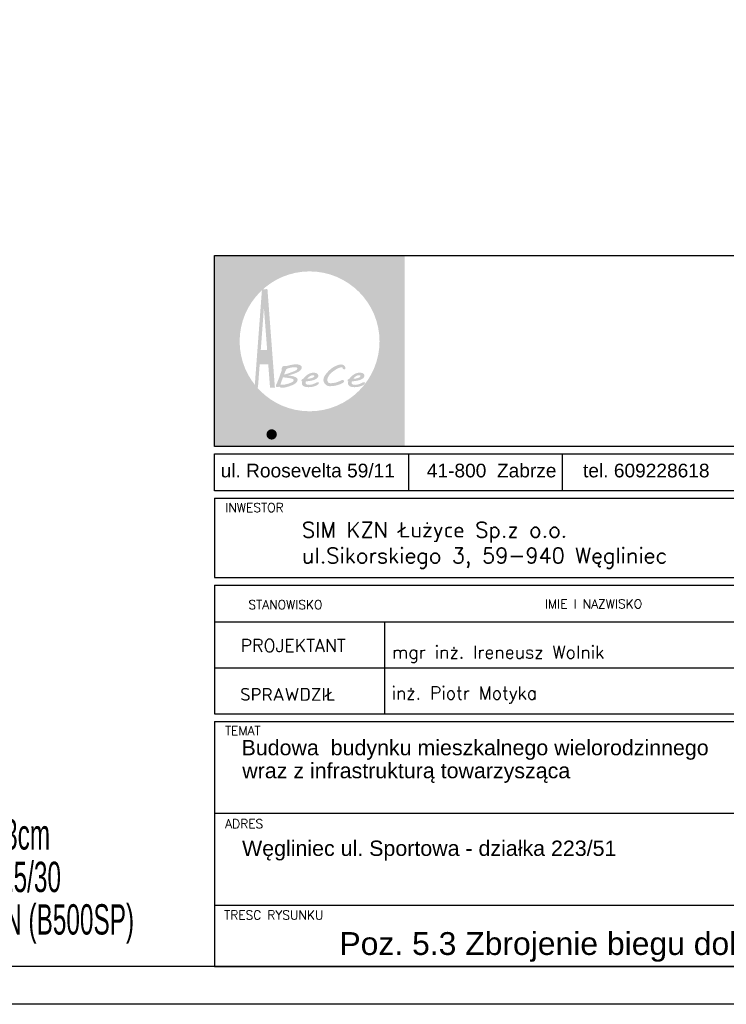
# Model space of a CAD drawing. Header units: millimetres. Extents: x 357 to 339450, y 65 to 10017.
# Tile 19 of 24: x 3394 to 3626, y 301 to 625. Entities that reach past the tile are written whole.
import ezdxf
from ezdxf.enums import TextEntityAlignment as Align

# ---------------------------------------------------------------- set-up
doc = ezdxf.new("R2010")
doc.units = ezdxf.units.MM
doc.header["$LTSCALE"] = 25
for name, color, linetype in [('a-tabelka', 7, 'Continuous'), ('BA_txg', 3, 'Continuous'), ('BZ_ram', 2, 'Continuous'), ('Warstwa 1', 7, 'Continuous')]:
    doc.layers.add(name, color=color, linetype=linetype)
doc.layers.add('a-tabelka_Nr_pióra__7', color=7, linetype='Continuous', lineweight=13)
doc.styles.add('BIKTG', font='bikromsw.shx', dxfattribs={"width": 0.6})
doc.styles.add('olo-2', font='arial.ttf')
doc.styles.add('olo1', font='simplex.shx', dxfattribs={"height": 18})
doc.styles.add('SN1', font='arial.ttf', dxfattribs={"height": 1})

msp = doc.modelspace()

# ---------------------------------------------------------------- hatches: boundary and pattern name
at = {"linetype": 'Continuous', "lineweight": 0}
h = msp.add_hatch(color=160, dxfattribs=at)
edge = h.paths.add_edge_path()
edge.add_spline(control_points=[(3476.6, 489.95), (3475.66, 489.95), (3474.89, 489.19), (3474.89, 488.24), (3474.89, 487.3), (3475.66, 486.53), (3476.6, 486.53), (3477.54, 486.53), (3478.31, 487.3), (3478.31, 488.24), (3478.31, 489.19), (3477.54, 489.95), (3476.6, 489.95)], knot_values=[0, 0, 0, 0, 0.25, 0.25, 0.25, 0.5, 0.5, 0.5, 0.75, 0.75, 0.75, 1, 1, 1, 1], degree=3, periodic=0)
h = msp.add_hatch(color=254, dxfattribs=at)
edge = h.paths.add_edge_path()
edge.add_spline(control_points=[(3479.84, 490.91), (3479.84, 490.91), (3479.84, 484.69), (3479.84, 484.69), (3479.84, 484.69), (3480.31, 484.75), (3480.31, 484.75), (3480.31, 484.75), (3480.31, 487.27), (3480.31, 487.27), (3480.51, 486.94), (3480.76, 486.69), (3481.05, 486.51), (3481.35, 486.34), (3481.67, 486.25), (3482.03, 486.25), (3482.65, 486.25), (3483.18, 486.48), (3483.6, 486.94), (3484.02, 487.39), (3484.23, 487.96), (3484.23, 488.64), (3484.23, 489.31), (3484.02, 489.88), (3483.6, 490.33), (3483.18, 490.78), (3482.65, 491.01), (3482.03, 491.01), (3481.68, 491.01), (3481.37, 490.93), (3481.07, 490.76), (3480.78, 490.58), (3480.53, 490.33), (3480.31, 490.01), (3480.31, 490.01), (3480.31, 490.97), (3480.31, 490.97), (3480.31, 490.97), (3479.84, 490.91), (3479.84, 490.91)], knot_values=[0, 0, 0, 0, 0.076923, 0.076923, 0.076923, 0.153846, 0.153846, 0.153846, 0.230769, 0.230769, 0.230769, 0.307692, 0.307692, 0.307692, 0.384615, 0.384615, 0.384615, 0.461538, 0.461538, 0.461538, 0.538462, 0.538462, 0.538462, 0.615385, 0.615385, 0.615385, 0.692308, 0.692308, 0.692308, 0.769231, 0.769231, 0.769231, 0.846154, 0.846154, 0.846154, 0.923077, 0.923077, 0.923077, 1, 1, 1, 1], degree=3, periodic=0)
edge = h.paths.add_edge_path(flags=16)
edge.add_spline(control_points=[(3480.31, 488.64), (3480.31, 489.16), (3480.48, 489.6), (3480.81, 489.97), (3481.15, 490.34), (3481.55, 490.52), (3482.03, 490.52), (3482.5, 490.52), (3482.91, 490.34), (3483.24, 489.97), (3483.58, 489.6), (3483.75, 489.16), (3483.75, 488.64), (3483.75, 488.12), (3483.58, 487.67), (3483.24, 487.31), (3482.91, 486.94), (3482.5, 486.75), (3482.03, 486.75), (3481.55, 486.75), (3481.15, 486.94), (3480.81, 487.31), (3480.48, 487.67), (3480.31, 488.12), (3480.31, 488.64)], knot_values=[0, 0, 0, 0, 0.125, 0.125, 0.125, 0.25, 0.25, 0.25, 0.375, 0.375, 0.375, 0.5, 0.5, 0.5, 0.625, 0.625, 0.625, 0.75, 0.75, 0.75, 0.875, 0.875, 0.875, 1, 1, 1, 1], degree=3, periodic=0)
h = msp.add_hatch(color=254, dxfattribs=at)
edge = h.paths.add_edge_path()
edge.add_spline(control_points=[(3484.89, 486.3), (3484.89, 486.3), (3485.36, 486.36), (3485.36, 486.36), (3485.36, 486.36), (3485.36, 488.08), (3485.36, 488.08), (3485.36, 488.88), (3485.47, 489.48), (3485.69, 489.88), (3485.92, 490.28), (3486.27, 490.51), (3486.74, 490.56), (3486.74, 490.56), (3486.93, 491.06), (3486.93, 491.06), (3486.93, 491.06), (3486.82, 491.06), (3486.82, 491.06), (3486.5, 491.06), (3486.22, 490.97), (3485.97, 490.79), (3485.73, 490.61), (3485.53, 490.35), (3485.36, 489.99), (3485.36, 489.99), (3485.36, 490.97), (3485.36, 490.97), (3485.36, 490.97), (3484.89, 490.91), (3484.89, 490.91), (3484.89, 490.91), (3484.89, 486.3), (3484.89, 486.3)], knot_values=[0, 0, 0, 0, 0.090909, 0.090909, 0.090909, 0.181818, 0.181818, 0.181818, 0.272727, 0.272727, 0.272727, 0.363636, 0.363636, 0.363636, 0.454545, 0.454545, 0.454545, 0.545455, 0.545455, 0.545455, 0.636364, 0.636364, 0.636364, 0.727273, 0.727273, 0.727273, 0.818182, 0.818182, 0.818182, 0.909091, 0.909091, 0.909091, 1, 1, 1, 1], degree=3, periodic=0)
h = msp.add_hatch(color=254, dxfattribs=at)
edge = h.paths.add_edge_path()
edge.add_spline(control_points=[(3486.97, 488.64), (3486.97, 487.96), (3487.18, 487.4), (3487.6, 486.94), (3488.02, 486.48), (3488.55, 486.25), (3489.17, 486.25), (3489.79, 486.25), (3490.32, 486.48), (3490.74, 486.94), (3491.16, 487.39), (3491.37, 487.96), (3491.37, 488.64), (3491.37, 489.31), (3491.16, 489.88), (3490.74, 490.33), (3490.32, 490.78), (3489.79, 491.01), (3489.17, 491.01), (3488.54, 491.01), (3488.02, 490.78), (3487.6, 490.33), (3487.18, 489.88), (3486.97, 489.31), (3486.97, 488.64)], knot_values=[0, 0, 0, 0, 0.125, 0.125, 0.125, 0.25, 0.25, 0.25, 0.375, 0.375, 0.375, 0.5, 0.5, 0.5, 0.625, 0.625, 0.625, 0.75, 0.75, 0.75, 0.875, 0.875, 0.875, 1, 1, 1, 1], degree=3, periodic=0)
edge = h.paths.add_edge_path(flags=16)
edge.add_spline(control_points=[(3487.44, 488.64), (3487.44, 489.16), (3487.61, 489.6), (3487.95, 489.97), (3488.29, 490.34), (3488.69, 490.52), (3489.17, 490.52), (3489.65, 490.52), (3490.05, 490.34), (3490.39, 489.97), (3490.72, 489.6), (3490.89, 489.16), (3490.89, 488.64), (3490.89, 488.12), (3490.72, 487.67), (3490.39, 487.31), (3490.05, 486.94), (3489.65, 486.75), (3489.17, 486.75), (3488.69, 486.75), (3488.29, 486.94), (3487.95, 487.31), (3487.61, 487.67), (3487.44, 488.12), (3487.44, 488.64)], knot_values=[0, 0, 0, 0, 0.125, 0.125, 0.125, 0.25, 0.25, 0.25, 0.375, 0.375, 0.375, 0.5, 0.5, 0.5, 0.625, 0.625, 0.625, 0.75, 0.75, 0.75, 0.875, 0.875, 0.875, 1, 1, 1, 1], degree=3, periodic=0)
h = msp.add_hatch(color=254, dxfattribs=at)
edge = h.paths.add_edge_path()
edge.add_spline(control_points=[(3491.98, 492.34), (3491.98, 492.34), (3492.33, 491.93), (3492.33, 491.93), (3492.33, 491.93), (3492.69, 492.39), (3492.69, 492.39), (3492.69, 492.39), (3492.33, 492.81), (3492.33, 492.81), (3492.33, 492.81), (3491.98, 492.34), (3491.98, 492.34)], knot_values=[0, 0, 0, 0, 0.25, 0.25, 0.25, 0.5, 0.5, 0.5, 0.75, 0.75, 0.75, 1, 1, 1, 1], degree=3, periodic=0)
edge = h.paths.add_edge_path()
edge.add_spline(control_points=[(3490.85, 485.16), (3490.85, 485.16), (3490.99, 484.69), (3490.99, 484.69), (3490.99, 484.69), (3491.07, 484.69), (3491.07, 484.69), (3491.63, 484.69), (3492.02, 484.83), (3492.24, 485.11), (3492.46, 485.39), (3492.58, 485.9), (3492.58, 486.64), (3492.58, 486.64), (3492.58, 490.97), (3492.58, 490.97), (3492.58, 490.97), (3492.1, 490.91), (3492.1, 490.91), (3492.1, 490.91), (3492.1, 486.64), (3492.1, 486.64), (3492.1, 486.02), (3492.02, 485.62), (3491.86, 485.44), (3491.7, 485.25), (3491.4, 485.16), (3490.97, 485.16), (3490.97, 485.16), (3490.85, 485.16), (3490.85, 485.16)], knot_values=[0, 0, 0, 0, 0.1, 0.1, 0.1, 0.2, 0.2, 0.2, 0.3, 0.3, 0.3, 0.4, 0.4, 0.4, 0.5, 0.5, 0.5, 0.6, 0.6, 0.6, 0.7, 0.7, 0.7, 0.8, 0.8, 0.8, 0.9, 0.9, 0.9, 1, 1, 1, 1], degree=3, periodic=0)
h = msp.add_hatch(color=254, dxfattribs=at)
edge = h.paths.add_edge_path()
edge.add_spline(control_points=[(3497.1, 486.9), (3497.1, 486.9), (3497.1, 487.56), (3497.1, 487.56), (3496.78, 487.28), (3496.49, 487.08), (3496.23, 486.96), (3495.98, 486.84), (3495.71, 486.78), (3495.45, 486.78), (3495.12, 486.78), (3494.82, 486.87), (3494.55, 487.05), (3494.29, 487.23), (3494.08, 487.48), (3493.92, 487.81), (3493.92, 487.81), (3497.19, 489.92), (3497.19, 489.92), (3497.02, 490.27), (3496.79, 490.54), (3496.49, 490.73), (3496.2, 490.92), (3495.85, 491.01), (3495.45, 491.01), (3494.82, 491.01), (3494.3, 490.79), (3493.88, 490.33), (3493.46, 489.88), (3493.25, 489.32), (3493.25, 488.64), (3493.25, 487.96), (3493.46, 487.39), (3493.87, 486.94), (3494.29, 486.48), (3494.82, 486.25), (3495.45, 486.25), (3495.74, 486.25), (3496.02, 486.3), (3496.29, 486.41), (3496.56, 486.52), (3496.83, 486.68), (3497.1, 486.9)], knot_values=[0, 0, 0, 0, 0.071429, 0.071429, 0.071429, 0.142857, 0.142857, 0.142857, 0.214286, 0.214286, 0.214286, 0.285714, 0.285714, 0.285714, 0.357143, 0.357143, 0.357143, 0.428571, 0.428571, 0.428571, 0.5, 0.5, 0.5, 0.571429, 0.571429, 0.571429, 0.642857, 0.642857, 0.642857, 0.714286, 0.714286, 0.714286, 0.785714, 0.785714, 0.785714, 0.857143, 0.857143, 0.857143, 0.928571, 0.928571, 0.928571, 1, 1, 1, 1], degree=3, periodic=0)
edge = h.paths.add_edge_path(flags=16)
edge.add_spline(control_points=[(3493.76, 488.25), (3493.75, 488.31), (3493.75, 488.37), (3493.74, 488.43), (3493.74, 488.49), (3493.74, 488.56), (3493.74, 488.65), (3493.74, 489.17), (3493.91, 489.61), (3494.24, 489.97), (3494.57, 490.33), (3494.97, 490.51), (3495.45, 490.51), (3495.68, 490.51), (3495.88, 490.47), (3496.06, 490.39), (3496.24, 490.31), (3496.39, 490.19), (3496.5, 490.03), (3496.5, 490.03), (3493.76, 488.25), (3493.76, 488.25)], knot_values=[0, 0, 0, 0, 0.142857, 0.142857, 0.142857, 0.285714, 0.285714, 0.285714, 0.428571, 0.428571, 0.428571, 0.571429, 0.571429, 0.571429, 0.714286, 0.714286, 0.714286, 0.857143, 0.857143, 0.857143, 1, 1, 1, 1], degree=3, periodic=0)
h = msp.add_hatch(color=254, dxfattribs=at)
edge = h.paths.add_edge_path()
edge.add_spline(control_points=[(3501.29, 486.81), (3501.29, 486.81), (3500.98, 487.22), (3500.98, 487.22), (3500.78, 487.07), (3500.58, 486.96), (3500.36, 486.87), (3500.15, 486.79), (3499.94, 486.75), (3499.74, 486.75), (3499.27, 486.75), (3498.86, 486.94), (3498.52, 487.31), (3498.18, 487.68), (3498.01, 488.12), (3498.01, 488.64), (3498.01, 489.15), (3498.18, 489.6), (3498.52, 489.97), (3498.86, 490.34), (3499.27, 490.52), (3499.74, 490.52), (3499.96, 490.52), (3500.17, 490.49), (3500.36, 490.42), (3500.55, 490.35), (3500.75, 490.24), (3500.96, 490.08), (3500.96, 490.08), (3501.27, 490.49), (3501.27, 490.49), (3501.04, 490.67), (3500.8, 490.8), (3500.56, 490.89), (3500.31, 490.97), (3500.04, 491.01), (3499.74, 491.01), (3499.11, 491.01), (3498.59, 490.79), (3498.17, 490.33), (3497.75, 489.88), (3497.54, 489.32), (3497.54, 488.64), (3497.54, 487.96), (3497.75, 487.4), (3498.17, 486.94), (3498.59, 486.48), (3499.12, 486.25), (3499.74, 486.25), (3500.01, 486.25), (3500.28, 486.3), (3500.54, 486.39), (3500.81, 486.49), (3501.06, 486.63), (3501.29, 486.81)], knot_values=[0, 0, 0, 0, 0.055556, 0.055556, 0.055556, 0.111111, 0.111111, 0.111111, 0.166667, 0.166667, 0.166667, 0.222222, 0.222222, 0.222222, 0.277778, 0.277778, 0.277778, 0.333333, 0.333333, 0.333333, 0.388889, 0.388889, 0.388889, 0.444444, 0.444444, 0.444444, 0.5, 0.5, 0.5, 0.555556, 0.555556, 0.555556, 0.611111, 0.611111, 0.611111, 0.666667, 0.666667, 0.666667, 0.722222, 0.722222, 0.722222, 0.777778, 0.777778, 0.777778, 0.833333, 0.833333, 0.833333, 0.888889, 0.888889, 0.888889, 0.944444, 0.944444, 0.944444, 1, 1, 1, 1], degree=3, periodic=0)
h = msp.add_hatch(color=254, dxfattribs=at)
edge = h.paths.add_edge_path()
edge.add_spline(control_points=[(3503.75, 486.36), (3503.75, 486.36), (3503.75, 486.87), (3503.75, 486.87), (3503.66, 486.85), (3503.59, 486.83), (3503.52, 486.82), (3503.45, 486.81), (3503.38, 486.81), (3503.33, 486.81), (3503.06, 486.81), (3502.88, 486.89), (3502.77, 487.05), (3502.67, 487.21), (3502.62, 487.53), (3502.62, 488.03), (3502.62, 488.03), (3502.62, 490.42), (3502.62, 490.42), (3502.62, 490.42), (3503.7, 490.42), (3503.7, 490.42), (3503.7, 490.42), (3503.7, 490.91), (3503.7, 490.91), (3503.7, 490.91), (3502.62, 490.91), (3502.62, 490.91), (3502.62, 490.91), (3502.62, 492.3), (3502.62, 492.3), (3502.62, 492.3), (3502.15, 491.99), (3502.15, 491.99), (3502.15, 491.99), (3502.15, 490.91), (3502.15, 490.91), (3502.15, 490.91), (3501.68, 490.91), (3501.68, 490.91), (3501.68, 490.91), (3501.55, 490.42), (3501.55, 490.42), (3501.55, 490.42), (3502.15, 490.42), (3502.15, 490.42), (3502.15, 490.42), (3502.15, 488.09), (3502.15, 488.09), (3502.15, 487.41), (3502.24, 486.94), (3502.41, 486.68), (3502.59, 486.43), (3502.88, 486.3), (3503.3, 486.3), (3503.37, 486.3), (3503.44, 486.3), (3503.51, 486.31), (3503.59, 486.32), (3503.66, 486.34), (3503.75, 486.36)], knot_values=[0, 0, 0, 0, 0.05, 0.05, 0.05, 0.1, 0.1, 0.1, 0.15, 0.15, 0.15, 0.2, 0.2, 0.2, 0.25, 0.25, 0.25, 0.3, 0.3, 0.3, 0.35, 0.35, 0.35, 0.4, 0.4, 0.4, 0.45, 0.45, 0.45, 0.5, 0.5, 0.5, 0.55, 0.55, 0.55, 0.6, 0.6, 0.6, 0.65, 0.65, 0.65, 0.7, 0.7, 0.7, 0.75, 0.75, 0.75, 0.8, 0.8, 0.8, 0.85, 0.85, 0.85, 0.9, 0.9, 0.9, 0.95, 0.95, 0.95, 1, 1, 1, 1], degree=3, periodic=0)
at = {"layer": 'a-tabelka_Nr_pióra__7', "linetype": 'Continuous', "lineweight": 0}
h = msp.add_hatch(color=256, dxfattribs=at)
edge = h.paths.add_edge_path()
edge.add_spline(control_points=[(3457.72, 547.15), (3457.72, 547.15), (3457.72, 484.26), (3457.72, 484.26), (3457.72, 484.26), (3520.46, 484.26), (3520.46, 484.26), (3520.46, 484.26), (3520.46, 547.15), (3520.46, 547.15), (3520.46, 547.15), (3457.72, 547.15), (3457.72, 547.15)], knot_values=[0, 0, 0, 0, 0.25, 0.25, 0.25, 0.5, 0.5, 0.5, 0.75, 0.75, 0.75, 1, 1, 1, 1], degree=3, periodic=0)
edge = h.paths.add_edge_path(flags=16)
edge.add_spline(control_points=[(3489.09, 541.94), (3501.78, 541.94), (3512.13, 531.59), (3512.13, 518.9), (3512.13, 506.21), (3501.78, 495.86), (3489.09, 495.86), (3476.4, 495.86), (3466.05, 506.21), (3466.05, 518.9), (3466.05, 531.59), (3476.4, 541.94), (3489.09, 541.94)], knot_values=[0, 0, 0, 0, 0.25, 0.25, 0.25, 0.5, 0.5, 0.5, 0.75, 0.75, 0.75, 1, 1, 1, 1], degree=3, periodic=0)
h = msp.add_hatch(dxfattribs=at)
h.set_pattern_fill('ANSI32', color=256, scale=4.951524, style=0)
h.set_pattern_definition([(45, (3499.109, 482.5378), (-1.31297, 1.31297), []), (45, (3499.9843, 482.5378), (-1.31297, 1.31297), [])])
edge = h.paths.add_edge_path()
edge.add_spline(control_points=[(3472.65, 511.34), (3472.65, 511.34), (3475.46, 511.34), (3475.46, 511.34), (3475.46, 511.34), (3476.07, 503.61), (3476.07, 503.61), (3476.07, 503.61), (3477.67, 503.61), (3477.67, 503.61), (3477.67, 503.61), (3475.2, 536.05), (3475.2, 536.05), (3475.2, 536.05), (3473.41, 536.05), (3473.41, 536.05), (3473.41, 536.05), (3470.98, 503.61), (3470.98, 503.61), (3470.98, 503.61), (3472.08, 503.61), (3472.08, 503.61), (3472.08, 503.61), (3472.65, 511.34), (3472.65, 511.34)], knot_values=[0, 0, 0, 0, 0.125, 0.125, 0.125, 0.25, 0.25, 0.25, 0.375, 0.375, 0.375, 0.5, 0.5, 0.5, 0.625, 0.625, 0.625, 0.75, 0.75, 0.75, 0.875, 0.875, 0.875, 1, 1, 1, 1], degree=3, periodic=0)
edge = h.paths.add_edge_path(flags=16)
edge.add_spline(control_points=[(3472.65, 511.34), (3472.65, 511.34), (3472.08, 503.61), (3472.08, 503.61), (3472.08, 503.61), (3470.98, 503.61), (3470.98, 503.61), (3470.98, 503.61), (3473.41, 536.05), (3473.41, 536.05), (3473.41, 536.05), (3475.2, 536.05), (3475.2, 536.05), (3475.2, 536.05), (3477.67, 503.61), (3477.67, 503.61), (3477.67, 503.61), (3476.07, 503.61), (3476.07, 503.61), (3476.07, 503.61), (3475.46, 511.34), (3475.46, 511.34), (3475.46, 511.34), (3472.65, 511.34), (3472.65, 511.34)], knot_values=[0, 0, 0, 0, 0.125, 0.125, 0.125, 0.25, 0.25, 0.25, 0.375, 0.375, 0.375, 0.5, 0.5, 0.5, 0.625, 0.625, 0.625, 0.75, 0.75, 0.75, 0.875, 0.875, 0.875, 1, 1, 1, 1], degree=3, periodic=0)
edge = h.paths.add_edge_path(flags=0)
edge.add_spline(control_points=[(3475.13, 516.07), (3475.13, 516.07), (3473.03, 516.07), (3473.03, 516.07), (3473.03, 516.07), (3474.05, 529.92), (3474.05, 529.92), (3474.05, 529.92), (3475.13, 516.07), (3475.13, 516.07)], knot_values=[0, 0, 0, 0, 0.333333, 0.333333, 0.333333, 0.666667, 0.666667, 0.666667, 1, 1, 1, 1], degree=3, periodic=0)
edge = h.paths.add_edge_path(flags=0)
edge.add_spline(control_points=[(3475.13, 516.07), (3475.13, 516.07), (3474.05, 529.92), (3474.05, 529.92), (3474.05, 529.92), (3473.03, 516.07), (3473.03, 516.07), (3473.03, 516.07), (3475.13, 516.07), (3475.13, 516.07)], knot_values=[0, 0, 0, 0, 0.333333, 0.333333, 0.333333, 0.666667, 0.666667, 0.666667, 1, 1, 1, 1], degree=3, periodic=0)
h = msp.add_hatch(color=256, dxfattribs=at)
edge = h.paths.add_edge_path()
edge.add_spline(control_points=[(3485.14, 506.25), (3485.14, 506.44), (3485.08, 506.6), (3484.95, 506.75), (3484.83, 506.9), (3484.64, 507.03), (3484.39, 507.14), (3484.14, 507.26), (3483.81, 507.36), (3483.43, 507.44), (3483.04, 507.53), (3482.58, 507.6), (3482.04, 507.66), (3482.71, 507.84), (3483.32, 508.02), (3483.87, 508.2), (3484.41, 508.39), (3484.88, 508.58), (3485.27, 508.8), (3485.66, 509.01), (3485.97, 509.24), (3486.18, 509.49), (3486.39, 509.73), (3486.5, 510.01), (3486.5, 510.32), (3486.5, 510.5), (3486.45, 510.66), (3486.34, 510.78), (3486.24, 510.91), (3486.1, 511.01), (3485.92, 511.09), (3485.75, 511.17), (3485.55, 511.23), (3485.32, 511.26), (3485.1, 511.3), (3484.87, 511.31), (3484.63, 511.31), (3484.44, 511.31), (3484.25, 511.31), (3484.07, 511.29), (3483.89, 511.28), (3483.7, 511.26), (3483.51, 511.23), (3483.32, 511.2), (3483.11, 511.16), (3482.9, 511.11), (3482.68, 511.07), (3482.44, 511.01), (3482.19, 510.94), (3482.01, 510.89), (3481.87, 510.86), (3481.77, 510.83), (3481.66, 510.81), (3481.57, 510.78), (3481.51, 510.77), (3481.44, 510.76), (3481.39, 510.75), (3481.34, 510.75), (3481.3, 510.74), (3481.26, 510.74), (3481.21, 510.74), (3481.12, 510.74), (3481.01, 510.74), (3480.89, 510.75), (3480.77, 510.76), (3480.67, 510.77), (3480.59, 510.77), (3480.51, 510.77), (3480.43, 510.74), (3480.36, 510.7), (3480.29, 510.65), (3480.23, 510.59), (3480.17, 510.52), (3480.11, 510.45), (3480.06, 510.38), (3480.02, 510.3), (3479.98, 510.22), (3479.95, 510.14), (3479.93, 510.08), (3479.93, 510.08), (3479.93, 510.09), (3479.93, 510.09), (3479.93, 510.09), (3479.9, 510), (3479.9, 510), (3479.9, 510), (3479.9, 509.93), (3479.9, 509.93), (3479.91, 509.88), (3479.92, 509.83), (3479.92, 509.77), (3479.93, 509.71), (3479.93, 509.66), (3479.94, 509.61), (3479.94, 509.56), (3479.95, 509.53), (3479.95, 509.52), (3479.95, 509.52), (3479.76, 508.92), (3479.76, 508.92), (3479.66, 508.63), (3479.56, 508.33), (3479.44, 508.01), (3479.34, 507.69), (3479.22, 507.37), (3479.1, 507.04), (3478.97, 506.71), (3478.85, 506.39), (3478.72, 506.06), (3478.58, 505.74), (3478.45, 505.43), (3478.33, 505.13), (3478.24, 504.97), (3478.17, 504.81), (3478.1, 504.65), (3478.03, 504.48), (3478, 504.32), (3478, 504.14), (3478, 504.11), (3478.01, 504.07), (3478.02, 504.04), (3478.04, 504.01), (3478.05, 503.98), (3478.08, 503.95), (3478.1, 503.92), (3478.13, 503.9), (3478.16, 503.88), (3478.2, 503.86), (3478.23, 503.85), (3478.27, 503.85), (3478.27, 503.85), (3478.46, 503.85), (3478.46, 503.85), (3478.58, 503.85), (3478.7, 503.86), (3478.82, 503.89), (3478.94, 503.92), (3479.05, 503.97), (3479.16, 504.03), (3479.23, 503.95), (3479.3, 503.88), (3479.35, 503.82), (3479.41, 503.77), (3479.48, 503.72), (3479.54, 503.69), (3479.6, 503.66), (3479.67, 503.64), (3479.74, 503.63), (3479.82, 503.61), (3479.91, 503.61), (3480.01, 503.61), (3480.22, 503.61), (3480.45, 503.63), (3480.68, 503.66), (3480.92, 503.7), (3481.16, 503.75), (3481.4, 503.81), (3481.65, 503.87), (3481.9, 503.94), (3482.14, 504.01), (3482.38, 504.09), (3482.61, 504.17), (3482.83, 504.26), (3483.05, 504.34), (3483.26, 504.42), (3483.45, 504.5), (3483.63, 504.59), (3483.79, 504.66), (3483.93, 504.73), (3484.35, 504.96), (3484.66, 505.21), (3484.85, 505.47), (3485.04, 505.74), (3485.14, 506), (3485.14, 506.25)], knot_values=[0, 0, 0, 0, 0.017241, 0.017241, 0.017241, 0.034483, 0.034483, 0.034483, 0.051724, 0.051724, 0.051724, 0.068966, 0.068966, 0.068966, 0.086207, 0.086207, 0.086207, 0.103448, 0.103448, 0.103448, 0.12069, 0.12069, 0.12069, 0.137931, 0.137931, 0.137931, 0.155172, 0.155172, 0.155172, 0.172414, 0.172414, 0.172414, 0.189655, 0.189655, 0.189655, 0.206897, 0.206897, 0.206897, 0.224138, 0.224138, 0.224138, 0.241379, 0.241379, 0.241379, 0.258621, 0.258621, 0.258621, 0.275862, 0.275862, 0.275862, 0.293103, 0.293103, 0.293103, 0.310345, 0.310345, 0.310345, 0.327586, 0.327586, 0.327586, 0.344828, 0.344828, 0.344828, 0.362069, 0.362069, 0.362069, 0.37931, 0.37931, 0.37931, 0.396552, 0.396552, 0.396552, 0.413793, 0.413793, 0.413793, 0.431034, 0.431034, 0.431034, 0.448276, 0.448276, 0.448276, 0.465517, 0.465517, 0.465517, 0.482759, 0.482759, 0.482759, 0.5, 0.5, 0.5, 0.517241, 0.517241, 0.517241, 0.534483, 0.534483, 0.534483, 0.551724, 0.551724, 0.551724, 0.568966, 0.568966, 0.568966, 0.586207, 0.586207, 0.586207, 0.603448, 0.603448, 0.603448, 0.62069, 0.62069, 0.62069, 0.637931, 0.637931, 0.637931, 0.655172, 0.655172, 0.655172, 0.672414, 0.672414, 0.672414, 0.689655, 0.689655, 0.689655, 0.706897, 0.706897, 0.706897, 0.724138, 0.724138, 0.724138, 0.741379, 0.741379, 0.741379, 0.758621, 0.758621, 0.758621, 0.775862, 0.775862, 0.775862, 0.793103, 0.793103, 0.793103, 0.810345, 0.810345, 0.810345, 0.827586, 0.827586, 0.827586, 0.844828, 0.844828, 0.844828, 0.862069, 0.862069, 0.862069, 0.87931, 0.87931, 0.87931, 0.896552, 0.896552, 0.896552, 0.913793, 0.913793, 0.913793, 0.931034, 0.931034, 0.931034, 0.948276, 0.948276, 0.948276, 0.965517, 0.965517, 0.965517, 0.982759, 0.982759, 0.982759, 1, 1, 1, 1], degree=3, periodic=0)
edge = h.paths.add_edge_path(flags=16)
edge.add_spline(control_points=[(3482.82, 506.73), (3483.13, 506.67), (3483.37, 506.59), (3483.56, 506.49), (3483.75, 506.39), (3483.85, 506.27), (3483.85, 506.13), (3483.85, 506.04), (3483.83, 505.96), (3483.78, 505.88), (3483.73, 505.8), (3483.66, 505.73), (3483.59, 505.65), (3483.51, 505.58), (3483.42, 505.52), (3483.33, 505.46), (3483.23, 505.4), (3483.14, 505.35), (3483.06, 505.31), (3482.82, 505.21), (3482.59, 505.13), (3482.35, 505.04), (3482.11, 504.96), (3481.87, 504.89), (3481.64, 504.83), (3481.4, 504.77), (3481.18, 504.72), (3480.96, 504.68), (3480.74, 504.64), (3480.54, 504.61), (3480.36, 504.6), (3480.35, 504.6), (3480.3, 504.6), (3480.22, 504.6), (3480.14, 504.61), (3480.05, 504.62), (3479.95, 504.62), (3479.95, 504.62), (3479.5, 504.66), (3479.5, 504.66), (3479.63, 505.06), (3479.76, 505.45), (3479.89, 505.84), (3480.02, 506.23), (3480.17, 506.64), (3480.34, 507.07), (3480.4, 507.06), (3480.51, 507.04), (3480.64, 507.02), (3480.78, 507), (3480.94, 506.98), (3481.1, 506.95), (3481.27, 506.93), (3481.45, 506.91), (3481.63, 506.89), (3481.82, 506.87), (3481.99, 506.84), (3482.15, 506.82), (3482.32, 506.8), (3482.45, 506.78), (3482.58, 506.77), (3482.7, 506.75), (3482.78, 506.74), (3482.82, 506.73)], knot_values=[0, 0, 0, 0, 0.047619, 0.047619, 0.047619, 0.095238, 0.095238, 0.095238, 0.142857, 0.142857, 0.142857, 0.190476, 0.190476, 0.190476, 0.238095, 0.238095, 0.238095, 0.285714, 0.285714, 0.285714, 0.333333, 0.333333, 0.333333, 0.380952, 0.380952, 0.380952, 0.428571, 0.428571, 0.428571, 0.47619, 0.47619, 0.47619, 0.52381, 0.52381, 0.52381, 0.571429, 0.571429, 0.571429, 0.619048, 0.619048, 0.619048, 0.666667, 0.666667, 0.666667, 0.714286, 0.714286, 0.714286, 0.761905, 0.761905, 0.761905, 0.809524, 0.809524, 0.809524, 0.857143, 0.857143, 0.857143, 0.904762, 0.904762, 0.904762, 0.952381, 0.952381, 0.952381, 1, 1, 1, 1], degree=3, periodic=0)
edge = h.paths.add_edge_path(flags=0)
edge.add_spline(control_points=[(3480.67, 507.94), (3480.72, 508.07), (3480.77, 508.19), (3480.82, 508.31), (3480.87, 508.43), (3480.91, 508.54), (3480.95, 508.63), (3480.99, 508.73), (3481.02, 508.82), (3481.05, 508.89), (3481.08, 508.96), (3481.09, 509.01), (3481.1, 509.05), (3481.14, 509.08), (3481.17, 509.13), (3481.2, 509.19), (3481.24, 509.26), (3481.27, 509.33), (3481.3, 509.4), (3481.33, 509.47), (3481.36, 509.54), (3481.38, 509.6), (3481.41, 509.66), (3481.43, 509.69), (3481.44, 509.71), (3481.51, 509.78), (3481.65, 509.86), (3481.86, 509.94), (3482.07, 510.02), (3482.3, 510.09), (3482.57, 510.16), (3482.84, 510.23), (3483.12, 510.28), (3483.4, 510.32), (3483.69, 510.37), (3483.95, 510.39), (3484.17, 510.39), (3484.33, 510.39), (3484.47, 510.38), (3484.58, 510.35), (3484.69, 510.33), (3484.78, 510.3), (3484.85, 510.26), (3484.92, 510.21), (3484.97, 510.17), (3485, 510.11), (3485.03, 510.06), (3485.05, 510.01), (3485.05, 509.96), (3485.05, 509.88), (3485.02, 509.8), (3484.97, 509.71), (3484.92, 509.63), (3484.85, 509.55), (3484.77, 509.48), (3484.68, 509.4), (3484.59, 509.33), (3484.48, 509.27), (3484.38, 509.2), (3484.27, 509.15), (3484.16, 509.11), (3484.16, 509.11), (3484.16, 509.11), (3484.16, 509.11), (3483.86, 508.99), (3483.56, 508.88), (3483.25, 508.76), (3482.94, 508.65), (3482.64, 508.54), (3482.35, 508.44), (3482.05, 508.34), (3481.76, 508.25), (3481.48, 508.16), (3481.2, 508.08), (3480.93, 508), (3480.67, 507.94)], knot_values=[0, 0, 0, 0, 0.04, 0.04, 0.04, 0.08, 0.08, 0.08, 0.12, 0.12, 0.12, 0.16, 0.16, 0.16, 0.2, 0.2, 0.2, 0.24, 0.24, 0.24, 0.28, 0.28, 0.28, 0.32, 0.32, 0.32, 0.36, 0.36, 0.36, 0.4, 0.4, 0.4, 0.44, 0.44, 0.44, 0.48, 0.48, 0.48, 0.52, 0.52, 0.52, 0.56, 0.56, 0.56, 0.6, 0.6, 0.6, 0.64, 0.64, 0.64, 0.68, 0.68, 0.68, 0.72, 0.72, 0.72, 0.76, 0.76, 0.76, 0.8, 0.8, 0.8, 0.84, 0.84, 0.84, 0.88, 0.88, 0.88, 0.92, 0.92, 0.92, 0.96, 0.96, 0.96, 1, 1, 1, 1], degree=3, periodic=0)
h = msp.add_hatch(color=256, dxfattribs=at)
edge = h.paths.add_edge_path()
edge.add_spline(control_points=[(3493.65, 506.13), (3493.65, 505.85), (3493.72, 505.6), (3493.84, 505.36), (3493.96, 505.13), (3494.16, 504.89), (3494.42, 504.65), (3494.47, 504.61), (3494.53, 504.56), (3494.6, 504.5), (3494.68, 504.44), (3494.77, 504.39), (3494.88, 504.33), (3494.98, 504.28), (3495.1, 504.23), (3495.24, 504.19), (3495.38, 504.15), (3495.53, 504.13), (3495.69, 504.13), (3495.96, 504.13), (3496.18, 504.14), (3496.36, 504.14), (3496.53, 504.15), (3496.69, 504.17), (3496.81, 504.18), (3496.94, 504.2), (3497.05, 504.21), (3497.14, 504.23), (3497.24, 504.24), (3497.33, 504.26), (3497.43, 504.28), (3497.55, 504.3), (3497.71, 504.33), (3497.9, 504.38), (3498.1, 504.43), (3498.31, 504.48), (3498.53, 504.55), (3498.75, 504.62), (3498.98, 504.7), (3499.21, 504.8), (3499.45, 504.89), (3499.65, 504.98), (3499.84, 505.09), (3500.02, 505.19), (3500.17, 505.3), (3500.29, 505.41), (3500.41, 505.52), (3500.47, 505.64), (3500.47, 505.75), (3500.47, 505.8), (3500.45, 505.85), (3500.42, 505.9), (3500.39, 505.95), (3500.35, 506), (3500.31, 506.03), (3500.26, 506.07), (3500.2, 506.1), (3500.14, 506.13), (3500.08, 506.15), (3500.02, 506.16), (3499.96, 506.16), (3499.96, 506.16), (3499.79, 506.16), (3499.79, 506.16), (3499.48, 506.02), (3499.19, 505.88), (3498.9, 505.75), (3498.62, 505.62), (3498.32, 505.51), (3498.02, 505.42), (3497.72, 505.32), (3497.41, 505.25), (3497.08, 505.19), (3496.76, 505.14), (3496.4, 505.11), (3496.02, 505.11), (3495.84, 505.11), (3495.69, 505.13), (3495.56, 505.17), (3495.43, 505.21), (3495.33, 505.28), (3495.24, 505.39), (3495.17, 505.48), (3495.1, 505.58), (3495.04, 505.71), (3494.98, 505.83), (3494.95, 505.98), (3494.95, 506.15), (3494.95, 506.36), (3494.98, 506.57), (3495.04, 506.77), (3495.1, 506.97), (3495.18, 507.17), (3495.29, 507.36), (3495.4, 507.55), (3495.53, 507.73), (3495.68, 507.92), (3495.83, 508.1), (3495.99, 508.28), (3496.17, 508.46), (3496.3, 508.56), (3496.44, 508.69), (3496.61, 508.82), (3496.78, 508.96), (3496.97, 509.1), (3497.17, 509.24), (3497.37, 509.37), (3497.57, 509.51), (3497.8, 509.65), (3498.02, 509.78), (3498.24, 509.9), (3498.45, 510), (3498.68, 510.11), (3498.89, 510.19), (3499.1, 510.26), (3499.31, 510.32), (3499.51, 510.35), (3499.69, 510.35), (3499.76, 510.35), (3499.81, 510.33), (3499.85, 510.3), (3499.89, 510.27), (3499.92, 510.22), (3499.95, 510.18), (3499.97, 510.13), (3499.99, 510.08), (3500.01, 510.02), (3500.03, 509.96), (3500.05, 509.91), (3500.09, 509.86), (3500.12, 509.82), (3500.17, 509.78), (3500.22, 509.75), (3500.28, 509.71), (3500.36, 509.7), (3500.46, 509.7), (3500.53, 509.7), (3500.59, 509.7), (3500.64, 509.71), (3500.69, 509.71), (3500.74, 509.73), (3500.77, 509.76), (3500.8, 509.8), (3500.83, 509.84), (3500.84, 509.9), (3500.86, 509.96), (3500.87, 510.05), (3500.87, 510.16), (3500.87, 510.31), (3500.83, 510.45), (3500.76, 510.59), (3500.68, 510.72), (3500.58, 510.84), (3500.45, 510.95), (3500.32, 511.05), (3500.17, 511.13), (3500, 511.19), (3499.82, 511.25), (3499.64, 511.28), (3499.45, 511.28), (3499.27, 511.28), (3499.08, 511.26), (3498.89, 511.21), (3498.7, 511.16), (3498.51, 511.11), (3498.32, 511.04), (3498.14, 510.97), (3497.96, 510.89), (3497.78, 510.81), (3497.6, 510.72), (3497.43, 510.64), (3497.28, 510.57), (3497.28, 510.57), (3497.28, 510.57), (3497.28, 510.57), (3497.03, 510.46), (3496.76, 510.3), (3496.48, 510.09), (3496.2, 509.89), (3495.92, 509.66), (3495.64, 509.4), (3495.35, 509.13), (3495.08, 508.84), (3494.81, 508.53), (3494.54, 508.22), (3494.3, 507.9), (3494.08, 507.56), (3493.93, 507.32), (3493.81, 507.08), (3493.75, 506.82), (3493.69, 506.56), (3493.65, 506.33), (3493.65, 506.13)], knot_values=[0, 0, 0, 0, 0.015625, 0.015625, 0.015625, 0.03125, 0.03125, 0.03125, 0.046875, 0.046875, 0.046875, 0.0625, 0.0625, 0.0625, 0.078125, 0.078125, 0.078125, 0.09375, 0.09375, 0.09375, 0.109375, 0.109375, 0.109375, 0.125, 0.125, 0.125, 0.140625, 0.140625, 0.140625, 0.15625, 0.15625, 0.15625, 0.171875, 0.171875, 0.171875, 0.1875, 0.1875, 0.1875, 0.203125, 0.203125, 0.203125, 0.21875, 0.21875, 0.21875, 0.234375, 0.234375, 0.234375, 0.25, 0.25, 0.25, 0.265625, 0.265625, 0.265625, 0.28125, 0.28125, 0.28125, 0.296875, 0.296875, 0.296875, 0.3125, 0.3125, 0.3125, 0.328125, 0.328125, 0.328125, 0.34375, 0.34375, 0.34375, 0.359375, 0.359375, 0.359375, 0.375, 0.375, 0.375, 0.390625, 0.390625, 0.390625, 0.40625, 0.40625, 0.40625, 0.421875, 0.421875, 0.421875, 0.4375, 0.4375, 0.4375, 0.453125, 0.453125, 0.453125, 0.46875, 0.46875, 0.46875, 0.484375, 0.484375, 0.484375, 0.5, 0.5, 0.5, 0.515625, 0.515625, 0.515625, 0.53125, 0.53125, 0.53125, 0.546875, 0.546875, 0.546875, 0.5625, 0.5625, 0.5625, 0.578125, 0.578125, 0.578125, 0.59375, 0.59375, 0.59375, 0.609375, 0.609375, 0.609375, 0.625, 0.625, 0.625, 0.640625, 0.640625, 0.640625, 0.65625, 0.65625, 0.65625, 0.671875, 0.671875, 0.671875, 0.6875, 0.6875, 0.6875, 0.703125, 0.703125, 0.703125, 0.71875, 0.71875, 0.71875, 0.734375, 0.734375, 0.734375, 0.75, 0.75, 0.75, 0.765625, 0.765625, 0.765625, 0.78125, 0.78125, 0.78125, 0.796875, 0.796875, 0.796875, 0.8125, 0.8125, 0.8125, 0.828125, 0.828125, 0.828125, 0.84375, 0.84375, 0.84375, 0.859375, 0.859375, 0.859375, 0.875, 0.875, 0.875, 0.890625, 0.890625, 0.890625, 0.90625, 0.90625, 0.90625, 0.921875, 0.921875, 0.921875, 0.9375, 0.9375, 0.9375, 0.953125, 0.953125, 0.953125, 0.96875, 0.96875, 0.96875, 0.984375, 0.984375, 0.984375, 1, 1, 1, 1], degree=3, periodic=0)
h = msp.add_hatch(color=256, dxfattribs=at)
edge = h.paths.add_edge_path()
edge.add_spline(control_points=[(3486.4, 505.92), (3486.4, 505.85), (3486.43, 505.79), (3486.48, 505.75), (3486.53, 505.71), (3486.59, 505.68), (3486.65, 505.68), (3486.59, 505.48), (3486.56, 505.29), (3486.56, 505.13), (3486.56, 504.93), (3486.6, 504.76), (3486.67, 504.61), (3486.75, 504.47), (3486.84, 504.35), (3486.96, 504.25), (3487.09, 504.15), (3487.22, 504.08), (3487.38, 504.02), (3487.53, 503.96), (3487.69, 503.91), (3487.84, 503.88), (3488, 503.85), (3488.16, 503.83), (3488.3, 503.82), (3488.45, 503.81), (3488.58, 503.8), (3488.69, 503.8), (3489.25, 503.8), (3489.78, 503.86), (3490.28, 503.99), (3490.78, 504.11), (3491.26, 504.31), (3491.73, 504.6), (3491.83, 504.66), (3491.92, 504.74), (3491.99, 504.83), (3492.06, 504.92), (3492.1, 505.01), (3492.12, 505.1), (3492.13, 505.12), (3492.13, 505.14), (3492.13, 505.17), (3492.14, 505.19), (3492.14, 505.22), (3492.14, 505.25), (3492.14, 505.3), (3492.12, 505.34), (3492.09, 505.39), (3492.06, 505.43), (3491.99, 505.45), (3491.87, 505.45), (3491.76, 505.45), (3491.63, 505.42), (3491.48, 505.37), (3491.33, 505.31), (3491.18, 505.24), (3491.02, 505.16), (3490.89, 505.09), (3490.75, 505.02), (3490.59, 504.95), (3490.44, 504.89), (3490.28, 504.82), (3490.1, 504.77), (3489.93, 504.71), (3489.74, 504.66), (3489.55, 504.63), (3489.35, 504.59), (3489.15, 504.57), (3488.93, 504.57), (3488.57, 504.57), (3488.28, 504.63), (3488.07, 504.74), (3487.86, 504.85), (3487.76, 505.01), (3487.76, 505.21), (3487.76, 505.3), (3487.77, 505.39), (3487.8, 505.49), (3487.83, 505.58), (3487.87, 505.66), (3487.91, 505.73), (3488.09, 505.74), (3488.31, 505.76), (3488.57, 505.78), (3488.82, 505.81), (3489.08, 505.85), (3489.36, 505.9), (3489.63, 505.95), (3489.91, 506.01), (3490.18, 506.08), (3490.46, 506.15), (3490.71, 506.24), (3490.94, 506.36), (3491.18, 506.46), (3491.38, 506.59), (3491.55, 506.74), (3491.72, 506.89), (3491.84, 507.06), (3491.91, 507.25), (3491.95, 507.36), (3491.97, 507.47), (3491.97, 507.59), (3491.97, 507.73), (3491.94, 507.86), (3491.87, 507.98), (3491.81, 508.1), (3491.71, 508.2), (3491.59, 508.29), (3491.46, 508.38), (3491.3, 508.45), (3491.1, 508.49), (3490.91, 508.54), (3490.68, 508.57), (3490.42, 508.57), (3490.11, 508.57), (3489.82, 508.53), (3489.54, 508.45), (3489.27, 508.37), (3489.01, 508.26), (3488.77, 508.14), (3488.54, 508.01), (3488.32, 507.87), (3488.12, 507.71), (3487.92, 507.56), (3487.75, 507.4), (3487.59, 507.25), (3487.44, 507.1), (3487.31, 506.95), (3487.21, 506.82), (3487.1, 506.69), (3487.02, 506.59), (3486.97, 506.51), (3486.8, 506.48), (3486.66, 506.41), (3486.56, 506.31), (3486.46, 506.2), (3486.4, 506.07), (3486.4, 505.92)], knot_values=[0, 0, 0, 0, 0.021739, 0.021739, 0.021739, 0.043478, 0.043478, 0.043478, 0.065217, 0.065217, 0.065217, 0.086957, 0.086957, 0.086957, 0.108696, 0.108696, 0.108696, 0.130435, 0.130435, 0.130435, 0.152174, 0.152174, 0.152174, 0.173913, 0.173913, 0.173913, 0.195652, 0.195652, 0.195652, 0.217391, 0.217391, 0.217391, 0.23913, 0.23913, 0.23913, 0.26087, 0.26087, 0.26087, 0.282609, 0.282609, 0.282609, 0.304348, 0.304348, 0.304348, 0.326087, 0.326087, 0.326087, 0.347826, 0.347826, 0.347826, 0.369565, 0.369565, 0.369565, 0.391304, 0.391304, 0.391304, 0.413043, 0.413043, 0.413043, 0.434783, 0.434783, 0.434783, 0.456522, 0.456522, 0.456522, 0.478261, 0.478261, 0.478261, 0.5, 0.5, 0.5, 0.521739, 0.521739, 0.521739, 0.543478, 0.543478, 0.543478, 0.565217, 0.565217, 0.565217, 0.586957, 0.586957, 0.586957, 0.608696, 0.608696, 0.608696, 0.630435, 0.630435, 0.630435, 0.652174, 0.652174, 0.652174, 0.673913, 0.673913, 0.673913, 0.695652, 0.695652, 0.695652, 0.717391, 0.717391, 0.717391, 0.73913, 0.73913, 0.73913, 0.76087, 0.76087, 0.76087, 0.782609, 0.782609, 0.782609, 0.804348, 0.804348, 0.804348, 0.826087, 0.826087, 0.826087, 0.847826, 0.847826, 0.847826, 0.869565, 0.869565, 0.869565, 0.891304, 0.891304, 0.891304, 0.913043, 0.913043, 0.913043, 0.934783, 0.934783, 0.934783, 0.956522, 0.956522, 0.956522, 0.978261, 0.978261, 0.978261, 1, 1, 1, 1], degree=3, periodic=0)
edge = h.paths.add_edge_path(flags=16)
edge.add_spline(control_points=[(3490.66, 507.37), (3490.63, 507.27), (3490.55, 507.18), (3490.42, 507.09), (3490.29, 507), (3490.13, 506.92), (3489.93, 506.85), (3489.73, 506.77), (3489.49, 506.72), (3489.22, 506.67), (3488.95, 506.62), (3488.65, 506.59), (3488.32, 506.57), (3488.39, 506.68), (3488.5, 506.8), (3488.63, 506.94), (3488.76, 507.08), (3488.91, 507.21), (3489.08, 507.33), (3489.25, 507.45), (3489.43, 507.55), (3489.62, 507.63), (3489.82, 507.71), (3490.01, 507.75), (3490.21, 507.75), (3490.34, 507.75), (3490.45, 507.72), (3490.54, 507.68), (3490.63, 507.63), (3490.68, 507.56), (3490.68, 507.46), (3490.68, 507.45), (3490.68, 507.43), (3490.68, 507.42), (3490.68, 507.4), (3490.67, 507.39), (3490.66, 507.37)], knot_values=[0, 0, 0, 0, 0.083333, 0.083333, 0.083333, 0.166667, 0.166667, 0.166667, 0.25, 0.25, 0.25, 0.333333, 0.333333, 0.333333, 0.416667, 0.416667, 0.416667, 0.5, 0.5, 0.5, 0.583333, 0.583333, 0.583333, 0.666667, 0.666667, 0.666667, 0.75, 0.75, 0.75, 0.833333, 0.833333, 0.833333, 0.916667, 0.916667, 0.916667, 1, 1, 1, 1], degree=3, periodic=0)
h = msp.add_hatch(color=256, dxfattribs=at)
edge = h.paths.add_edge_path()
edge.add_spline(control_points=[(3501.58, 505.92), (3501.58, 505.85), (3501.61, 505.79), (3501.66, 505.75), (3501.71, 505.71), (3501.77, 505.68), (3501.83, 505.68), (3501.77, 505.48), (3501.74, 505.29), (3501.74, 505.13), (3501.74, 504.93), (3501.78, 504.76), (3501.85, 504.61), (3501.92, 504.47), (3502.02, 504.35), (3502.14, 504.25), (3502.26, 504.15), (3502.4, 504.08), (3502.55, 504.02), (3502.71, 503.96), (3502.86, 503.91), (3503.02, 503.88), (3503.18, 503.85), (3503.34, 503.83), (3503.48, 503.82), (3503.63, 503.81), (3503.76, 503.8), (3503.87, 503.8), (3504.43, 503.8), (3504.96, 503.86), (3505.46, 503.99), (3505.95, 504.11), (3506.44, 504.31), (3506.91, 504.6), (3507.01, 504.66), (3507.1, 504.74), (3507.17, 504.83), (3507.24, 504.92), (3507.28, 505.01), (3507.3, 505.1), (3507.31, 505.12), (3507.31, 505.14), (3507.31, 505.17), (3507.31, 505.19), (3507.32, 505.22), (3507.32, 505.25), (3507.32, 505.3), (3507.3, 505.34), (3507.27, 505.39), (3507.24, 505.43), (3507.17, 505.45), (3507.05, 505.45), (3506.94, 505.45), (3506.81, 505.42), (3506.66, 505.37), (3506.51, 505.31), (3506.36, 505.24), (3506.19, 505.16), (3506.07, 505.09), (3505.93, 505.02), (3505.77, 504.95), (3505.62, 504.89), (3505.45, 504.82), (3505.28, 504.77), (3505.1, 504.71), (3504.92, 504.66), (3504.72, 504.63), (3504.53, 504.59), (3504.33, 504.57), (3504.11, 504.57), (3503.74, 504.57), (3503.46, 504.63), (3503.25, 504.74), (3503.04, 504.85), (3502.93, 505.01), (3502.93, 505.21), (3502.93, 505.3), (3502.95, 505.39), (3502.98, 505.49), (3503.01, 505.58), (3503.04, 505.66), (3503.09, 505.73), (3503.27, 505.74), (3503.49, 505.76), (3503.74, 505.78), (3504, 505.81), (3504.26, 505.85), (3504.54, 505.9), (3504.81, 505.95), (3505.08, 506.01), (3505.36, 506.08), (3505.64, 506.15), (3505.89, 506.24), (3506.12, 506.36), (3506.36, 506.46), (3506.56, 506.59), (3506.73, 506.74), (3506.9, 506.89), (3507.02, 507.06), (3507.08, 507.25), (3507.13, 507.36), (3507.15, 507.47), (3507.15, 507.59), (3507.15, 507.73), (3507.11, 507.86), (3507.05, 507.98), (3506.99, 508.1), (3506.89, 508.2), (3506.77, 508.29), (3506.64, 508.38), (3506.48, 508.45), (3506.28, 508.49), (3506.09, 508.54), (3505.86, 508.57), (3505.6, 508.57), (3505.29, 508.57), (3504.99, 508.53), (3504.72, 508.45), (3504.45, 508.37), (3504.19, 508.26), (3503.95, 508.14), (3503.71, 508.01), (3503.5, 507.87), (3503.3, 507.71), (3503.1, 507.56), (3502.93, 507.4), (3502.77, 507.25), (3502.62, 507.1), (3502.49, 506.95), (3502.38, 506.82), (3502.28, 506.69), (3502.2, 506.59), (3502.15, 506.51), (3501.98, 506.48), (3501.84, 506.41), (3501.74, 506.31), (3501.63, 506.2), (3501.58, 506.07), (3501.58, 505.92)], knot_values=[0, 0, 0, 0, 0.021739, 0.021739, 0.021739, 0.043478, 0.043478, 0.043478, 0.065217, 0.065217, 0.065217, 0.086957, 0.086957, 0.086957, 0.108696, 0.108696, 0.108696, 0.130435, 0.130435, 0.130435, 0.152174, 0.152174, 0.152174, 0.173913, 0.173913, 0.173913, 0.195652, 0.195652, 0.195652, 0.217391, 0.217391, 0.217391, 0.23913, 0.23913, 0.23913, 0.26087, 0.26087, 0.26087, 0.282609, 0.282609, 0.282609, 0.304348, 0.304348, 0.304348, 0.326087, 0.326087, 0.326087, 0.347826, 0.347826, 0.347826, 0.369565, 0.369565, 0.369565, 0.391304, 0.391304, 0.391304, 0.413043, 0.413043, 0.413043, 0.434783, 0.434783, 0.434783, 0.456522, 0.456522, 0.456522, 0.478261, 0.478261, 0.478261, 0.5, 0.5, 0.5, 0.521739, 0.521739, 0.521739, 0.543478, 0.543478, 0.543478, 0.565217, 0.565217, 0.565217, 0.586957, 0.586957, 0.586957, 0.608696, 0.608696, 0.608696, 0.630435, 0.630435, 0.630435, 0.652174, 0.652174, 0.652174, 0.673913, 0.673913, 0.673913, 0.695652, 0.695652, 0.695652, 0.717391, 0.717391, 0.717391, 0.73913, 0.73913, 0.73913, 0.76087, 0.76087, 0.76087, 0.782609, 0.782609, 0.782609, 0.804348, 0.804348, 0.804348, 0.826087, 0.826087, 0.826087, 0.847826, 0.847826, 0.847826, 0.869565, 0.869565, 0.869565, 0.891304, 0.891304, 0.891304, 0.913043, 0.913043, 0.913043, 0.934783, 0.934783, 0.934783, 0.956522, 0.956522, 0.956522, 0.978261, 0.978261, 0.978261, 1, 1, 1, 1], degree=3, periodic=0)
edge = h.paths.add_edge_path(flags=16)
edge.add_spline(control_points=[(3505.84, 507.37), (3505.8, 507.27), (3505.72, 507.18), (3505.6, 507.09), (3505.47, 507), (3505.31, 506.92), (3505.11, 506.85), (3504.91, 506.77), (3504.67, 506.72), (3504.4, 506.67), (3504.13, 506.62), (3503.83, 506.59), (3503.5, 506.57), (3503.57, 506.68), (3503.68, 506.8), (3503.81, 506.94), (3503.94, 507.08), (3504.09, 507.21), (3504.26, 507.33), (3504.43, 507.45), (3504.61, 507.55), (3504.8, 507.63), (3504.99, 507.71), (3505.19, 507.75), (3505.39, 507.75), (3505.52, 507.75), (3505.63, 507.72), (3505.72, 507.68), (3505.81, 507.63), (3505.85, 507.56), (3505.85, 507.46), (3505.85, 507.45), (3505.85, 507.43), (3505.85, 507.42), (3505.85, 507.4), (3505.85, 507.39), (3505.84, 507.37)], knot_values=[0, 0, 0, 0, 0.083333, 0.083333, 0.083333, 0.166667, 0.166667, 0.166667, 0.25, 0.25, 0.25, 0.333333, 0.333333, 0.333333, 0.416667, 0.416667, 0.416667, 0.5, 0.5, 0.5, 0.583333, 0.583333, 0.583333, 0.666667, 0.666667, 0.666667, 0.75, 0.75, 0.75, 0.833333, 0.833333, 0.833333, 0.916667, 0.916667, 0.916667, 1, 1, 1, 1], degree=3, periodic=0)

# ---------------------------------------------------------------- linework, layer by layer
at = {"layer": 'a-tabelka', "color": 7}
for p, q in [((3521.65, 481.81), (3521.65, 469.65)), ((3572.34, 481.81), (3572.34, 469.65)), ((3457.81, 467.21), (3757.8, 467.21)), ((3457.81, 467.21), (3457.81, 441.09)), ((3457.81, 441.09), (3757.8, 441.09)), ((3457.81, 438.57), (3457.81, 426.47)), ((3457.81, 438.57), (3757.8, 438.57)), ((3457.81, 426.47), (3457.81, 411.34)), ((3457.81, 426.47), (3757.8, 426.47)), ((3457.81, 426.47), (3757.8, 426.47)), ((3513.81, 426.47), (3513.81, 411.34)), ((3457.75, 411.34), (3457.75, 396.22)), ((3457.81, 411.34), (3757.74, 411.34)), ((3457.81, 411.34), (3757.8, 411.34)), ((3513.74, 411.34), (3513.74, 396.22)), ((3513.81, 411.34), (3757.8, 411.34)), ((3457.75, 396.22), (3757.74, 396.22)), ((3457.75, 396.22), (3757.74, 396.22)), ((3457.75, 393.7), (3757.74, 393.7)), ((3457.75, 313.03), (3757.74, 313.03))]:
    msp.add_line(p, q, dxfattribs=at)
msp.add_lwpolyline([(3457.81, 481.81), (3757.8, 481.81), (3757.8, 469.65), (3457.81, 469.65)], close=True, dxfattribs=at)
at = {"layer": 'a-tabelka_Nr_pióra__7', "linetype": 'Continuous', "lineweight": 0}
for points in [[(3473.41, 536.05), (3474.05, 529.92), (3470.98, 503.61), (3472.08, 503.61)], [(3474.05, 529.92), (3473.41, 536.05), (3475.2, 536.05), (3475.21, 536.1)], [(3475.2, 536.05), (3475.21, 536.1), (3474.05, 529.92), (3477.67, 503.61)], [(3474.05, 529.92), (3477.67, 503.61), (3476.07, 503.61)], [(3472.66, 511.34), (3475.48, 511.34), (3473.01, 516.07), (3475.13, 516.07)]]:
    msp.add_solid(points, dxfattribs=at)
at = {"layer": 'BZ_ram', "color": 1}
msp.add_lwpolyline([(2720.24, 300.53), (2720.24, 1043.03), (3770.24, 1043.03), (3770.24, 300.53)], close=True, dxfattribs=at)
at = {"layer": 'BZ_ram'}
msp.add_lwpolyline([(2770.24, 313.03), (2770.24, 1030.53), (3757.74, 1030.53), (3757.74, 313.03)], close=True, dxfattribs=at)
at = {"layer": 'Warstwa 1'}
msp.add_lwpolyline([(3457.81, 547.15), (3757.81, 547.15), (3757.81, 484.26), (3457.81, 484.26)], close=True, dxfattribs=at)

# ---------------------------------------------------------------- texts
at = {"layer": 'a-tabelka', "color": 7, "style": 'olo1'}
for s, height, p in [('INWESTOR', 2.946, (3461.36, 462.67)), ('STANOWISKO', 2.946, (3468.96, 430.68)), ('IMIE I NAZWISKO', 2.9457, (3566.58, 430.95)), ('PROJEKTANT', 4.208, (3466.35, 416.58)), ('SPRAWDZIŁ', 4.208, (3466.23, 400.52)), ('TEMAT', 2.946, (3461.23, 389.16))]:
    msp.add_text(s, height=height, dxfattribs=at).set_placement(p)
at = {"layer": 'a-tabelka', "color": 7, "linetype": 'Continuous', "style": 'olo1'}
for s, height, p in [('SIM KZN Łużyce Sp.z o.o.', 5.0497, (3486.6, 454.29)), ('ul.Sikorskiego 3, 59-940 Węgliniec', 5.0497, (3486.6, 445.81)), ('mgr inż. Ireneusz Wolnik', 4.2081, (3516.21, 414.42)), ('inż. Piotr Motyka', 4.2081, (3516.08, 400.96))]:
    msp.add_text(s, height=height, dxfattribs=at).set_placement(p)
at = {"layer": 'Warstwa 1', "color": 160, "style": 'SN1'}
msp.add_text('ul. Roosevelta 59/11      41-800  Zabrze     tel. 609228618        tel. 603740970     biuro@abcentrum-dom.pl', height=4.50867, dxfattribs=at).set_placement((3459.78, 474.09))

# ---------------------------------------------------------------- next in the draw order: texts
at = {"layer": 'BA_txg', "insert": (3349.24, 375.5), "char_height": 10, "width": 164.0698, "attachment_point": 1, "line_spacing_factor": 0.84, "style": 'BIKTG', "bg_fill": 2}
msp.add_mtext('\\P{\\Fbikromsw.shx|c1;OTULINA: 3cm\\P\\Fbikromsw.shx|c238;BETON: C25/30 \\PSTAL: A-IIIN (B500SP)}', dxfattribs=at)

# ---------------------------------------------------------------- next in the draw order: linework, layer by layer
at = {"layer": 'a-tabelka', "color": 7}
for p, q in [((3457.75, 393.7), (3457.75, 313.03)), ((3457.75, 363.45), (3638.31, 363.45)), ((3457.75, 333.19), (3757.74, 333.19))]:
    msp.add_line(p, q, dxfattribs=at)

# ---------------------------------------------------------------- next in the draw order: texts
at = {"layer": 'a-tabelka', "color": 7, "linetype": 'Continuous', "style": 'olo-2'}
for s, p in [('Budowa  budynku mieszkalnego wielorodzinnego', (3466.68, 382.56)), ('wraz z infrastrukturą towarzysząca', (3466.91, 374.98)), ('Węgliniec ul. Sportowa - działka 223/51', (3466.84, 349.41))]:
    msp.add_text(s, height=5.0419, dxfattribs=at).set_placement(p)
at = {"layer": 'a-tabelka', "color": 7, "style": 'olo1'}
for s, height, p in [('ADRES', 2.946, (3461.3, 358.52)), ('TRESC RYSUNKU', 2.9457, (3460.93, 328.46))]:
    msp.add_text(s, height=height, dxfattribs=at).set_placement(p)
at = {"layer": 'a-tabelka', "color": 7, "linetype": 'Continuous', "style": 'olo-2'}
msp.add_text('Poz. 5.3 Zbrojenie biegu dolnego schodów', height=7.5144, dxfattribs=at).set_placement((3598.13, 319.67), align=Align.MIDDLE)

doc.saveas('drawing.dxf')
